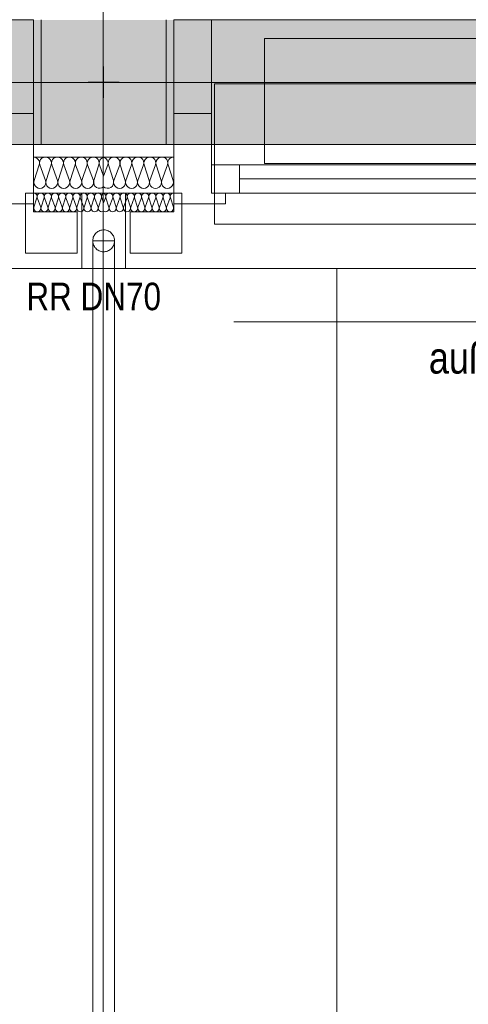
# Model space of a CAD drawing. Extents: x -620 to 300, y 62 to 1112.
# Tile 25 of 95: x -296 to -267, y 325 to 388. Entities that reach past the tile are written whole.
import ezdxf
from ezdxf.lldxf.tags import DXFTag

# ---------------------------------------------------------------- set-up
doc = ezdxf.new("R2010")
doc.units = 0
doc.layers.get('0').update_dxf_attribs({"lineweight": 13})
for name, color, linetype, lineweight, true_color in [('30 -33 Aussenwände- 3 Aussenstützen', 7, 'Continuous', 50, 0x0000dd), ('30 -33 Aussenwände- 7 Fassade_ Elemente', 7, 'Continuous', 9, 0x00aacc), ('30 -35 Decken- 1 Konstruktion-Träger- Stahlbeton', 7, 'grob-A06G9S5M8I', 13, 0x33aa00), ('40 -41 Abwasser_Wasser_Gas- 1 Abwasser + sanitäre Anlagen', 7, 'Continuous', 9, 0xff6633), ('70 -72 Beschriftung- 1 Beschriftung allgemein', 7, 'Continuous', 9, 0xff6633), ('iwb_Schraffur_Unterzug', 7, 'Continuous', 5, 0xffffcc)]:
    doc.layers.add(name, color=color, linetype=linetype, lineweight=lineweight, true_color=true_color)
for name, color, linetype, lineweight in [('40 -41 Abwasser_Wasser_Gas- 2 Wasser-1', 7, 'Continuous', 15), ('60- 61 allgemeine Ausstattung- 4 Terrassen', 7, 'Continuous', 9), ('70 -71 Achsen- 1 Gebäudeachsen', 7, 'STRICHPUNKT2-A06G9S5N8I', 18)]:
    doc.layers.add(name, color=color, linetype=linetype, lineweight=lineweight)
doc.styles.get("Standard").update_dxf_attribs({"font": 'ARIALN.TTF'})
tags = doc.linetypes.add('grob-A06G9S5M8I', pattern=[14, 3, -8, 3]).pattern_tags.tags
tags[8:9] = [DXFTag(74, 4), DXFTag(75, 0), DXFTag(340, '0'), DXFTag(46, 0.0), DXFTag(50, 0.0), DXFTag(44, 0.0), DXFTag(45, 0.0)]
tags[6:7] = [DXFTag(74, 4), DXFTag(75, 0), DXFTag(340, '0'), DXFTag(46, 0.0), DXFTag(50, 0.0), DXFTag(44, 0.0), DXFTag(45, 0.0)]
tags[4:5] = [DXFTag(74, 4), DXFTag(75, 0), DXFTag(340, '0'), DXFTag(46, 0.0), DXFTag(50, 0.0), DXFTag(44, 0.0), DXFTag(45, 0.0)]
tags = doc.linetypes.add('STRICHPUNKT2-A06G9S5N8I', pattern=[12.7, 6.35, -3.175, 0, -3.175]).pattern_tags.tags
tags[10:11] = [DXFTag(74, 4), DXFTag(75, 0), DXFTag(340, '0'), DXFTag(46, 0.0), DXFTag(50, 0.0), DXFTag(44, 0.0), DXFTag(45, 0.0)]
tags[8:9] = [DXFTag(74, 4), DXFTag(75, 0), DXFTag(340, '0'), DXFTag(46, 0.0), DXFTag(50, 0.0), DXFTag(44, 0.0), DXFTag(45, 0.0)]
tags[6:7] = [DXFTag(74, 4), DXFTag(75, 0), DXFTag(340, '0'), DXFTag(46, 0.0), DXFTag(50, 0.0), DXFTag(44, 0.0), DXFTag(45, 0.0)]
tags[4:5] = [DXFTag(74, 4), DXFTag(75, 0), DXFTag(340, '0'), DXFTag(46, 0.0), DXFTag(50, 0.0), DXFTag(44, 0.0), DXFTag(45, 0.0)]

# ---------------------------------------------------------------- blocks, each defined once
blk = doc.blocks.new('Referenz-A06G9S5P8I')
at = {"layer": '30 -33 Aussenwände- 3 Aussenstützen', "color": 0, "linetype": 'Continuous', "lineweight": -2, "ltscale": 0.13}
for p, q in [((-294.549, 388.474), (-294.549, 380.474)), ((-286.549, 380.474), (-286.549, 388.474)), ((-294.549, 380.474), (-286.549, 380.474))]:
    blk.add_line(p, q, dxfattribs=at)
at = {"layer": '30 -33 Aussenwände- 3 Aussenstützen', "color": 0, "lineweight": -2}
for p, q in [((-290.549, 385.474), (-290.549, 383.474)), ((-291.549, 384.474), (-289.549, 384.474))]:
    blk.add_line(p, q, dxfattribs=at)
at = {"layer": '30 -33 Aussenwände- 7 Fassade_ Elemente', "color": 0, "linetype": 'Continuous', "lineweight": -2, "ltscale": 0.13}
for p, q in [((-451.049, 388.474), (-295.049, 388.474)), ((-297.449, 388.474), (-295.049, 388.474)), ((-295.049, 388.474), (-295.049, 382.474)), ((-295.049, 388.474), (-295.049, 377.374)), ((-130.049, 388.474), (-286.049, 388.474)), ((-286.049, 388.474), (-286.049, 377.374)), ((-286.049, 388.474), (-283.649, 388.474)), ((-286.049, 382.474), (-286.049, 388.474)), ((-283.649, 388.474), (-283.649, 382.474)), ((-290.549, 383.474), (-290.549, 385.474)), ((-291.549, 384.474), (-289.549, 384.474)), ((-297.449, 382.474), (-295.049, 382.474)), ((-297.449, 382.474), (-295.049, 382.474)), ((-295.049, 382.474), (-295.049, 376.674)), ((-295.049, 382.474), (-295.049, 376.674)), ((-286.049, 382.474), (-286.049, 376.674)), ((-283.649, 382.474), (-286.049, 382.474)), ((-286.049, 382.474), (-286.049, 376.674)), ((-283.649, 382.474), (-286.049, 382.474)), ((-283.649, 377.374), (-283.649, 382.474)), ((-283.649, 377.374), (-283.649, 382.474)), ((-295.049, 377.374), (-295.049, 379.674)), ((-295.049, 379.674), (-290.549, 379.674)), ((-286.049, 379.674), (-290.549, 379.674)), ((-286.049, 377.374), (-286.049, 379.674)), ((-294.68, 379.174), (-295.001, 378.174)), ((-294.272, 378.174), (-294.642, 379.174)), ((-293.914, 379.174), (-294.235, 378.174)), ((-293.506, 378.174), (-293.876, 379.174)), ((-293.148, 379.174), (-293.469, 378.174)), ((-292.74, 378.174), (-293.11, 379.174)), ((-292.382, 379.174), (-292.703, 378.174)), ((-291.974, 378.174), (-292.344, 379.174)), ((-291.615, 379.174), (-291.937, 378.174)), ((-291.208, 378.174), (-291.578, 379.174)), ((-290.849, 379.174), (-291.171, 378.174)), ((-290.812, 379.174), (-290.549, 378.464)), ((-290.287, 379.174), (-290.549, 378.464)), ((-290.249, 379.174), (-289.928, 378.174)), ((-289.89, 378.174), (-289.521, 379.174)), ((-289.483, 379.174), (-289.162, 378.174)), ((-289.124, 378.174), (-288.755, 379.174)), ((-288.717, 379.174), (-288.396, 378.174)), ((-288.358, 378.174), (-287.988, 379.174)), ((-287.951, 379.174), (-287.63, 378.174)), ((-287.592, 378.174), (-287.222, 379.174)), ((-287.185, 379.174), (-286.864, 378.174)), ((-286.826, 378.174), (-286.456, 379.174)), ((-286.419, 379.174), (-286.097, 378.174)), ((-283.649, 379.174), (-259.249, 379.174)), ((-283.649, 377.374), (-283.649, 379.174)), ((-283.649, 377.374), (-283.649, 379.174)), ((-283.649, 379.174), (-281.849, 379.174)), ((-281.849, 379.174), (-281.849, 377.374)), ((-260.849, 378.274), (-281.849, 378.274)), ((-295.549, 377.374), (-295.049, 377.374)), ((-295.549, 373.534), (-295.549, 377.374)), ((-290.549, 377.374), (-295.049, 377.374)), ((-295.049, 377.374), (-291.949, 377.374)), ((-295.049, 377.374), (-295.049, 376.174)), ((-294.827, 377.074), (-295.02, 376.474)), ((-294.583, 376.474), (-294.805, 377.074)), ((-294.368, 377.074), (-294.56, 376.474)), ((-294.123, 376.475), (-294.345, 377.074)), ((-293.908, 377.075), (-294.101, 376.475)), ((-293.663, 376.475), (-293.886, 377.075)), ((-293.449, 377.075), (-293.641, 376.475)), ((-293.204, 376.475), (-293.426, 377.075)), ((-292.989, 377.075), (-293.181, 376.475)), ((-292.744, 376.476), (-292.966, 377.075)), ((-292.529, 377.076), (-292.722, 376.476)), ((-292.285, 376.476), (-292.507, 377.076)), ((-292.07, 377.076), (-292.262, 376.476)), ((-291.825, 376.476), (-292.047, 377.076)), ((-291.949, 377.374), (-291.949, 372.534)), ((-291.61, 377.076), (-291.802, 376.476)), ((-291.365, 376.477), (-291.588, 377.077)), ((-291.15, 377.077), (-291.343, 376.477)), ((-290.906, 376.477), (-291.128, 377.077)), ((-290.691, 377.077), (-290.883, 376.477)), ((-290.668, 377.077), (-290.549, 376.755)), ((-290.43, 377.077), (-290.55, 376.755)), ((-290.549, 377.374), (-286.049, 377.374)), ((-290.408, 377.077), (-290.215, 376.477)), ((-290.193, 376.477), (-289.971, 377.077)), ((-289.948, 377.077), (-289.756, 376.477)), ((-289.733, 376.477), (-289.511, 377.077)), ((-289.489, 377.076), (-289.296, 376.476)), ((-289.274, 376.476), (-289.051, 377.076)), ((-286.049, 377.374), (-289.149, 377.374)), ((-289.149, 377.374), (-289.149, 372.534)), ((-289.029, 377.076), (-288.837, 376.476)), ((-288.814, 376.476), (-288.592, 377.076)), ((-288.569, 377.076), (-288.377, 376.476)), ((-288.354, 376.476), (-288.132, 377.075)), ((-288.11, 377.075), (-287.917, 376.475)), ((-287.895, 376.475), (-287.673, 377.075)), ((-287.65, 377.075), (-287.458, 376.475)), ((-287.435, 376.475), (-287.213, 377.075)), ((-287.19, 377.075), (-286.998, 376.475)), ((-286.976, 376.475), (-286.753, 377.074)), ((-286.731, 377.074), (-286.538, 376.474)), ((-286.516, 376.474), (-286.294, 377.074)), ((-286.271, 377.074), (-286.079, 376.474)), ((-286.049, 377.374), (-286.049, 376.174)), ((-285.549, 377.374), (-286.049, 377.374)), ((-285.549, 373.534), (-285.549, 377.374)), ((-259.249, 377.374), (-283.649, 377.374)), ((-282.749, 377.374), (-283.649, 377.374)), ((-281.849, 377.374), (-283.649, 377.374)), ((-282.749, 377.374), (-283.649, 377.374)), ((-282.749, 376.674), (-282.749, 377.374)), ((-282.749, 376.674), (-282.749, 377.374)), ((-295.049, 376.674), (-298.349, 376.674)), ((-295.049, 376.674), (-298.349, 376.674)), ((-286.049, 376.674), (-282.749, 376.674)), ((-286.049, 376.674), (-282.749, 376.674)), ((-295.049, 376.174), (-292.249, 376.174)), ((-292.249, 376.174), (-292.249, 373.534)), ((-286.049, 376.174), (-288.849, 376.174)), ((-288.849, 376.174), (-288.849, 373.534)), ((-292.249, 373.534), (-295.549, 373.534)), ((-288.849, 373.534), (-285.549, 373.534)), ((-291.949, 372.534), (-454.149, 372.534)), ((-289.149, 372.534), (-126.949, 372.534))]:
    blk.add_line(p, q, dxfattribs=at)
at = {"layer": '30 -33 Aussenwände- 7 Fassade_ Elemente', "color": 0, "linetype": 'grob-A06G9S5M8I', "lineweight": -2, "ltscale": 0.13}
for p, q in [((-280.249, 387.274), (-238.249, 387.274)), ((-280.249, 379.274), (-280.249, 387.274)), ((-238.249, 379.274), (-280.249, 379.274))]:
    blk.add_line(p, q, dxfattribs=at)
at = {"layer": '30 -33 Aussenwände- 7 Fassade_ Elemente', "color": 0, "lineweight": -2}
for p, q in [((-259.249, 384.374), (-283.449, 384.374)), ((-283.449, 384.374), (-283.449, 379.174)), ((-283.449, 379.174), (-283.449, 377.374)), ((-281.849, 379.174), (-283.449, 379.174)), ((-281.849, 379.174), (-281.849, 377.374)), ((-281.849, 379.174), (-260.849, 379.174)), ((-281.849, 378.274), (-260.849, 378.274)), ((-283.449, 375.374), (-283.449, 377.374)), ((-283.449, 377.374), (-281.849, 377.374)), ((-260.849, 377.374), (-281.849, 377.374)), ((-259.249, 375.374), (-283.449, 375.374))]:
    blk.add_line(p, q, dxfattribs=at)
at = {"layer": '30 -33 Aussenwände- 7 Fassade_ Elemente', "color": 0, "linetype": 'Continuous', "lineweight": -2, "ltscale": 0.13}
for centre, major_axis, end_param in [((-295.044, 379.291), (0.364, -0.117), 1.896254), ((-294.278, 379.291), (0.364, -0.117), 3.764652), ((-293.512, 379.291), (0.364, -0.117), 3.764652), ((-292.746, 379.291), (0.364, -0.117), 3.764652), ((-292.746, 379.291), (-0.225, 0.31), 1.254884), ((-292.746, 379.291), (0.225, 0.31), 1.254884), ((-292.746, 379.291), (0.364, -0.117), 1.254884), ((-291.98, 379.291), (0.364, -0.117), 3.764652), ((-291.98, 379.291), (-0.225, 0.31), 1.254884), ((-291.98, 379.291), (0.225, 0.31), 1.254884), ((-291.98, 379.291), (0.364, -0.117), 1.254884), ((-291.214, 379.291), (-0.225, 0.31), 1.254884), ((-291.214, 379.291), (0.225, 0.31), 1.254884), ((-291.214, 379.291), (0.364, -0.117), 1.254884), ((-290.448, 379.291), (-0.102, 0.369), 1.613483), ((-290.651, 379.291), (0.364, -0.117), 1.613483), ((-289.885, 379.291), (-0.225, 0.31), 1.254884), ((-289.885, 379.291), (0.225, 0.31), 1.254884), ((-289.885, 379.291), (0.364, -0.117), 1.254884), ((-289.119, 379.291), (0.364, -0.117), 3.764652), ((-289.119, 379.291), (-0.225, 0.31), 1.254884), ((-289.119, 379.291), (0.225, 0.31), 1.254884), ((-289.119, 379.291), (0.364, -0.117), 1.254884), ((-288.353, 379.291), (0.364, -0.117), 3.764652), ((-288.353, 379.291), (-0.225, 0.31), 1.254884), ((-288.353, 379.291), (0.225, 0.31), 1.254884), ((-288.353, 379.291), (0.364, -0.117), 1.254884), ((-287.587, 379.291), (0.364, -0.117), 3.764652), ((-286.821, 379.291), (0.364, -0.117), 3.764652), ((-286.055, 379.291), (0.005, 0.383), 1.896254), ((-294.637, 378.057), (-0.364, 0.117), 3.765224), ((-293.871, 378.057), (-0.364, 0.117), 3.765224), ((-293.105, 378.057), (-0.364, 0.117), 3.765224), ((-292.339, 378.057), (-0.364, 0.117), 3.765224), ((-292.339, 378.057), (-0.364, 0.117), 1.255075), ((-292.339, 378.057), (-0.225, -0.31), 1.255075), ((-292.339, 378.057), (0.225, -0.31), 1.255075), ((-291.573, 378.057), (-0.364, 0.117), 3.765224), ((-291.573, 378.057), (-0.364, 0.117), 1.255075), ((-291.573, 378.057), (-0.225, -0.31), 1.255075), ((-291.573, 378.057), (0.225, -0.31), 1.255075), ((-290.807, 378.057), (-0.364, 0.117), 2.619647), ((-290.292, 378.057), (-0.257, -0.283), 2.619647), ((-289.526, 378.057), (-0.364, 0.117), 1.255075), ((-289.526, 378.057), (-0.364, 0.117), 3.765224), ((-289.526, 378.057), (-0.225, -0.31), 1.255075), ((-289.526, 378.057), (0.225, -0.31), 1.255075), ((-288.76, 378.057), (-0.364, 0.117), 3.765224), ((-288.76, 378.057), (-0.364, 0.117), 1.255075), ((-288.76, 378.057), (-0.225, -0.31), 1.255075), ((-288.76, 378.057), (0.225, -0.31), 1.255075), ((-287.994, 378.057), (-0.364, 0.117), 3.765224), ((-287.228, 378.057), (-0.364, 0.117), 3.765224), ((-286.462, 378.057), (-0.364, 0.117), 3.765224), ((-295.046, 377.144), (0.219, -0.07), 1.896254), ((-294.586, 377.145), (0.219, -0.07), 3.764652), ((-294.127, 377.145), (0.219, -0.07), 3.764652), ((-293.667, 377.145), (0.219, -0.07), 3.764652), ((-293.208, 377.146), (0.219, -0.07), 3.764652), ((-292.748, 377.146), (0.219, -0.07), 3.764652), ((-292.288, 377.146), (0.219, -0.07), 3.764652), ((-291.829, 377.147), (0.219, -0.07), 3.764652), ((-291.829, 377.147), (-0.135, 0.186), 1.254884), ((-291.829, 377.147), (0.135, 0.186), 1.254884), ((-291.829, 377.147), (0.219, -0.07), 1.254884), ((-291.369, 377.147), (0.219, -0.07), 3.764652), ((-291.369, 377.147), (-0.135, 0.186), 1.254884), ((-291.369, 377.147), (0.135, 0.186), 1.254884), ((-291.369, 377.147), (0.219, -0.07), 1.254884), ((-290.909, 377.147), (-0.135, 0.186), 1.254884), ((-290.909, 377.147), (0.135, 0.186), 1.254884), ((-290.909, 377.147), (0.219, -0.07), 1.254884), ((-290.45, 377.148), (-0.1, 0.207), 1.434048), ((-290.649, 377.148), (0.219, -0.071), 1.434048), ((-290.189, 377.147), (-0.135, 0.186), 1.254884), ((-290.189, 377.147), (0.135, 0.186), 1.254884), ((-290.189, 377.147), (0.219, -0.071), 1.254884), ((-289.73, 377.147), (0.219, -0.071), 3.764652), ((-289.73, 377.147), (-0.135, 0.186), 1.254884), ((-289.73, 377.147), (0.135, 0.186), 1.254884), ((-289.73, 377.147), (0.219, -0.071), 1.254884), ((-289.27, 377.147), (0.219, -0.071), 3.764652), ((-289.27, 377.147), (-0.135, 0.186), 1.254884), ((-289.27, 377.147), (0.135, 0.186), 1.254884), ((-289.27, 377.147), (0.219, -0.071), 1.254884), ((-288.81, 377.146), (0.219, -0.071), 3.764652), ((-288.351, 377.146), (0.219, -0.071), 3.764652), ((-287.891, 377.146), (0.219, -0.071), 3.764652), ((-287.431, 377.145), (0.219, -0.071), 3.764652), ((-286.972, 377.145), (0.219, -0.071), 3.764652), ((-286.512, 377.145), (0.219, -0.071), 3.764652), ((-286.052, 377.144), (0.003, 0.23), 1.896254), ((-294.801, 376.404), (-0.219, 0.07), 3.765224), ((-294.342, 376.404), (-0.219, 0.07), 3.765224), ((-293.882, 376.404), (-0.219, 0.07), 3.765224), ((-293.422, 376.405), (-0.219, 0.07), 3.765224), ((-292.963, 376.405), (-0.219, 0.07), 3.765224), ((-292.503, 376.405), (-0.219, 0.07), 3.765224), ((-292.043, 376.406), (-0.219, 0.07), 3.765224), ((-291.584, 376.406), (-0.219, 0.07), 3.765224), ((-291.584, 376.406), (-0.219, 0.07), 1.255075), ((-291.584, 376.406), (0.135, -0.186), 1.255075), ((-291.124, 376.406), (-0.219, 0.07), 3.765224), ((-291.124, 376.406), (-0.219, 0.07), 1.255075), ((-291.124, 376.406), (0.135, -0.186), 1.255075), ((-290.664, 376.407), (-0.219, 0.07), 2.411197), ((-290.434, 376.407), (-0.116, -0.198), 2.411197), ((-289.974, 376.406), (-0.219, 0.071), 1.255075), ((-289.974, 376.406), (-0.219, 0.071), 3.765224), ((-289.974, 376.406), (0.135, -0.186), 1.255075), ((-289.515, 376.406), (-0.219, 0.071), 3.765224), ((-289.515, 376.406), (-0.219, 0.071), 1.255075), ((-289.515, 376.406), (0.135, -0.186), 1.255075), ((-289.055, 376.406), (-0.219, 0.071), 3.765224), ((-288.596, 376.405), (-0.219, 0.071), 3.765224), ((-288.136, 376.405), (-0.219, 0.071), 3.765224), ((-287.676, 376.405), (-0.219, 0.071), 3.765224), ((-287.217, 376.404), (-0.219, 0.071), 3.765224), ((-286.757, 376.404), (-0.219, 0.071), 3.765224), ((-286.297, 376.404), (-0.219, 0.071), 3.765224), ((-291.584, 376.406), (-0.135, -0.186), 1.255075), ((-291.124, 376.406), (-0.135, -0.186), 1.255075), ((-289.974, 376.406), (-0.135, -0.186), 1.255075), ((-289.515, 376.406), (-0.135, -0.186), 1.255075)]:
    blk.add_ellipse(centre, major_axis=major_axis, ratio=1, start_param=0, end_param=end_param, dxfattribs=at)
at = {"layer": '30 -35 Decken- 1 Konstruktion-Träger- Stahlbeton', "color": 0, "lineweight": -2}
blk.add_line((-451.549, 380.474), (35.451, 380.474), dxfattribs=at)
at = {"layer": '40 -41 Abwasser_Wasser_Gas- 1 Abwasser + sanitäre Anlagen', "color": 0, "linetype": 'grob-A06G9S5M8I', "lineweight": -2, "ltscale": 0.13}
for p, q in [((-291.249, 374.314), (-289.849, 374.314)), ((-291.249, 211.063), (-291.249, 374.314)), ((-289.849, 374.314), (-289.849, 211.063))]:
    blk.add_line(p, q, dxfattribs=at)
at = {"layer": '40 -41 Abwasser_Wasser_Gas- 2 Wasser-1', "color": 0, "linetype": 'Continuous', "lineweight": -2, "ltscale": 0.13}
for p, q in [((-291.231, 374.473), (-291.212, 374.539)), ((-291.212, 374.539), (-291.187, 374.603)), ((-291.187, 374.603), (-291.155, 374.664)), ((-291.155, 374.664), (-291.118, 374.722)), ((-291.118, 374.722), (-291.076, 374.776)), ((-291.076, 374.776), (-291.028, 374.825)), ((-291.028, 374.825), (-290.975, 374.87)), ((-290.975, 374.87), (-290.919, 374.909)), ((-290.919, 374.909), (-290.859, 374.942)), ((-290.859, 374.942), (-290.796, 374.969)), ((-290.796, 374.969), (-290.73, 374.99)), ((-290.73, 374.99), (-290.663, 375.005)), ((-290.663, 375.005), (-290.595, 375.013)), ((-290.595, 375.013), (-290.526, 375.014)), ((-290.526, 375.014), (-290.458, 375.008)), ((-290.458, 375.008), (-290.39, 374.996)), ((-290.39, 374.996), (-290.324, 374.977)), ((-290.324, 374.977), (-290.26, 374.952)), ((-290.26, 374.952), (-290.199, 374.92)), ((-290.199, 374.92), (-290.142, 374.883)), ((-290.142, 374.883), (-290.088, 374.84)), ((-290.088, 374.84), (-290.038, 374.793)), ((-290.038, 374.793), (-289.994, 374.74)), ((-289.994, 374.74), (-289.955, 374.684)), ((-289.955, 374.684), (-289.921, 374.624)), ((-289.921, 374.624), (-289.894, 374.561)), ((-289.894, 374.561), (-289.873, 374.495)), ((-291.249, 374.337), (-291.243, 374.406)), ((-291.248, 374.268), (-291.249, 374.337)), ((-291.24, 374.2), (-291.248, 374.268)), ((-291.243, 374.406), (-291.231, 374.473)), ((-291.225, 374.133), (-291.24, 374.2)), ((-291.204, 374.068), (-291.225, 374.133)), ((-291.177, 374.005), (-291.204, 374.068)), ((-291.144, 373.945), (-291.177, 374.005)), ((-291.105, 373.888), (-291.144, 373.945)), ((-291.06, 373.836), (-291.105, 373.888)), ((-289.98, 373.906), (-290.023, 373.853)), ((-289.943, 373.964), (-289.98, 373.906)), ((-289.912, 374.025), (-289.943, 373.964)), ((-289.886, 374.089), (-289.912, 374.025)), ((-289.868, 374.155), (-289.886, 374.089)), ((-289.873, 374.495), (-289.859, 374.428)), ((-289.855, 374.223), (-289.868, 374.155)), ((-289.859, 374.428), (-289.851, 374.36)), ((-289.85, 374.291), (-289.855, 374.223)), ((-289.851, 374.36), (-289.85, 374.291)), ((-291.011, 373.788), (-291.06, 373.836)), ((-290.957, 373.745), (-291.011, 373.788)), ((-290.899, 373.708), (-290.957, 373.745)), ((-290.838, 373.677), (-290.899, 373.708)), ((-290.774, 373.651), (-290.838, 373.677)), ((-290.708, 373.632), (-290.774, 373.651)), ((-290.641, 373.62), (-290.708, 373.632)), ((-290.572, 373.615), (-290.641, 373.62)), ((-290.503, 373.616), (-290.572, 373.615)), ((-290.435, 373.624), (-290.503, 373.616)), ((-290.368, 373.638), (-290.435, 373.624)), ((-290.303, 373.659), (-290.368, 373.638)), ((-290.24, 373.686), (-290.303, 373.659)), ((-290.18, 373.72), (-290.24, 373.686)), ((-290.123, 373.759), (-290.18, 373.72)), ((-290.071, 373.803), (-290.123, 373.759)), ((-290.023, 373.853), (-290.071, 373.803))]:
    blk.add_line(p, q, dxfattribs=at)
at = {"layer": '60- 61 allgemeine Ausstattung- 4 Terrassen', "color": 0, "lineweight": -2}
for p, q in [((-275.61, 372.534), (-395.61, 372.534)), ((-275.61, 311.874), (-275.61, 372.534)), ((-275.61, 372.534), (-275.61, 263.874)), ((-138.129, 372.534), (-275.61, 372.534))]:
    blk.add_line(p, q, dxfattribs=at)
at = {"layer": '70 -71 Achsen- 1 Gebäudeachsen', "color": 0, "linetype": 'STRICHPUNKT2-A06G9S5N8I', "lineweight": -2, "ltscale": 0.13}
for p, q in [((-290.579, 1084.393), (-290.579, 84.953)), ((-538.631, 384.453), (76.533, 384.453))]:
    blk.add_line(p, q, dxfattribs=at)
at = {"layer": '70 -72 Beschriftung- 1 Beschriftung allgemein', "color": 0, "linetype": 'Continuous', "lineweight": -2, "ltscale": 0.13}
blk.add_line((-282.203, 369.128), (-235.203, 369.128), dxfattribs=at)
at = {"layer": '70 -72 Beschriftung- 1 Beschriftung allgemein', "color": 0, "linetype": 'ByBlock', "lineweight": -2, "ltscale": 0.13, "insert": (-295.504, 371.633), "char_height": 1.76205, "attachment_point": 1}
blk.add_mtext('{\\fArial Narrow;RR DN70}', dxfattribs=at)
at = {"layer": '70 -72 Beschriftung- 1 Beschriftung allgemein', "color": 0, "linetype": 'Continuous', "lineweight": -2, "ltscale": 0.13, "insert": (-269.712, 367.828), "char_height": 2.01377, "attachment_point": 1}
blk.add_mtext('{\\fArial Narrow;außenl.}', dxfattribs=at)
blk = doc.blocks.new('Referenz-A06G9S5R8I')
at = {"layer": 'iwb_Schraffur_Unterzug', "linetype": 'Continuous', "ltscale": 0.13}
blk.add_solid([(-451.579, 388.453), (35.421, 388.453), (-451.579, 380.453), (35.421, 380.453)], dxfattribs=at)

msp = doc.modelspace()

# ---------------------------------------------------------------- block references
at = {"color": 8, "lineweight": 13, "ltscale": 0.13, "true_color": 0x808080}
msp.add_blockref('Referenz-A06G9S5P8I', (0, 0), dxfattribs=at)
at = {"color": 8, "lineweight": 25, "ltscale": 0.25, "true_color": 0x808080}
msp.add_blockref('Referenz-A06G9S5R8I', (0, 0), dxfattribs=at)

doc.saveas('drawing.dxf')
